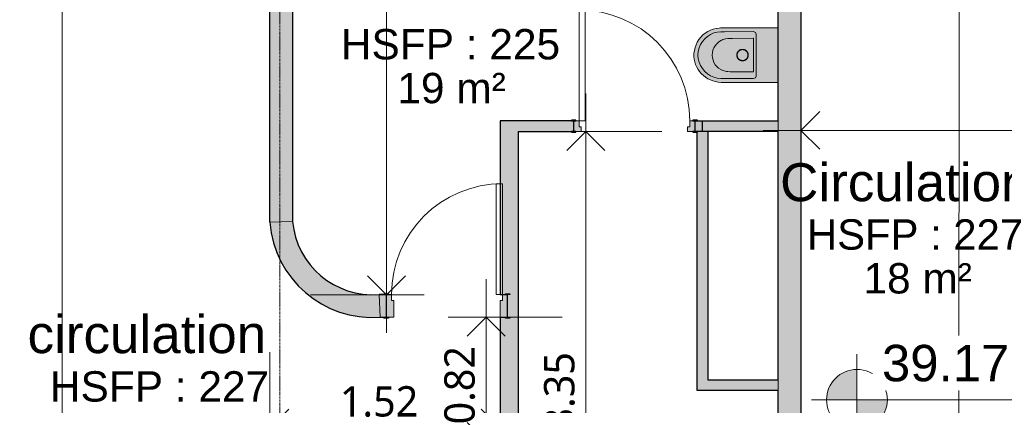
# Model space of a CAD drawing. Header units: millimetres. Extents: x -61176 to 31560, y -11428 to 53287.
# Tile 41 of 124: x -13916 to -7432, y 9847 to 12388. Entities that reach past the tile are written whole.
import ezdxf

# ---------------------------------------------------------------- set-up
doc = ezdxf.new("R2010")
doc.units = ezdxf.units.MM
doc.linetypes.add('Ligne de quadrillage', pattern=[22.225, 12.7, -3.175, 3.175, -3.175])
for name, color, linetype, lineweight in [('A-ANNO-DIMS', 211, 'Continuous', 9), ('A-ANNO-DIMS-100', 211, 'Continuous', 9), ('A-AREA-IDEN', 2, 'Continuous', 9), ('A-DETL-GENF', 92, 'Continuous', 9), ('A-DOOR', 31, 'Continuous', 9), ('A-DOOR-FRAM', 31, 'Continuous', 9), ('A-WALL', 113, 'Continuous', 9), ('G-ANNO-DIMS', 111, 'Continuous', 9), ('G-ANNO-SYMB', 111, 'Continuous', 9), ('I-WALL', 2, 'Continuous', 9), ('P-SANR-FIXT', 6, 'Continuous', 9), ('S-GRID', 1, 'Continuous', 9)]:
    doc.layers.add(name, color=color, linetype=linetype, lineweight=lineweight)
doc.styles.add('Arial_1', font='arial.ttf', dxfattribs={"height": 200})
doc.styles.add('Arial_2', font='arial.ttf', dxfattribs={"height": 240})
doc.styles.add('Arial_B', font='txt', dxfattribs={"height": 250})
doc.styles.add('Trebuchet MS_B', font='txt', dxfattribs={"height": 200})
doc.dimstyles.new('Cotes_linéaires_rouge_2mm', dxfattribs={"dimscale": 304.8, "dimtxt": 206.190181, "dimasz": 0.410105, "dimexe": 0.82021, "dimexo": 0.0625, "dimgap": 0.065617, "dimtad": 1, "dimlfac": 0.001, "dimrnd": 0.01, "dimzin": 0, "dimdsep": 46, "dimtxsty": 'Trebuchet MS_B', "dimblk1": 'OPEN30', "dimblk2": 'OPEN30', "dimsah": 1, "dimcen": 0.09, "dimdle": 0.82021, "dimazin": 0, "dimtfac": 1, "dimtdec": 4, "dimtix": 1, "dimtmove": 0, "dimatfit": 3, "dimfxl": 1.64042, "dimfxlon": 1, "dimtvp": 1, "dimtolj": 1, "dimtzin": 0, "dimarcsym": 2})

# ---------------------------------------------------------------- blocks, each defined once
blk = doc.blocks.new('__Int_ Simple - __PP _0_73m x 2_04m_-1281843-Niveau 1')
at = {"layer": 'A-DOOR'}
h = blk.add_hatch(color=254, dxfattribs=at)
h.paths.add_polyline_path([(350, -80), (380, -80), (380, -75), (350, -75)])
h.paths.add_polyline_path([(-420, -80), (-420, -75), (-450, -75), (-450, -80)])
h.paths.add_polyline_path([(350, 75), (380, 75), (380, 80), (350, 80)])
h.paths.add_polyline_path([(-420, 75), (-420, 80), (-450, 80), (-450, 75)])
at = {"layer": 'A-DOOR-FRAM'}
h = blk.add_hatch(color=254, dxfattribs=at)
h.paths.add_polyline_path([(-385, -75), (-385, 35), (-400, 35), (-400, 75), (-435, 75), (-435, -75)])
h.paths.add_polyline_path([(315, -75), (365, -75), (365, 75), (330, 75), (330, 35), (315, 35)])
at = {"layer": 'A-DOOR'}
for p, q in [((330, 805), (290, 805)), ((290, 805), (290, 75)), ((330, 75), (330, 805)), ((330, 75), (290, 75))]:
    blk.add_line(p, q, dxfattribs=at)
at = {"layer": 'A-DOOR', "lineweight": 25}
for p, q in [((-450, 75), (-450, 80)), ((-450, 80), (-420, 80)), ((-420, 75), (-450, 75)), ((-420, 80), (-420, 75)), ((350, 75), (350, 80)), ((350, 80), (380, 80)), ((380, 75), (350, 75)), ((380, 80), (380, 75)), ((-450, -80), (-450, -75)), ((-450, -75), (-420, -75)), ((-420, -80), (-450, -80)), ((-420, -75), (-420, -80)), ((350, -80), (350, -75)), ((350, -75), (380, -75)), ((380, -80), (350, -80)), ((380, -75), (380, -80))]:
    blk.add_line(p, q, dxfattribs=at)
at = {"layer": 'A-DOOR'}
blk.add_arc((330, 75), 730, 90, 180, dxfattribs=at)
at = {"layer": 'A-DOOR-FRAM', "lineweight": 18}
for p, q in [((-435, 75), (-400, 75)), ((-435, -75), (-435, 75)), ((-400, 75), (-400, 35)), ((330, 75), (365, 75)), ((330, 35), (330, 75)), ((365, 75), (365, -75)), ((-400, 35), (-385, 35)), ((-385, 35), (-385, -75)), ((315, 35), (330, 35)), ((315, -75), (315, 35)), ((-385, -75), (-435, -75)), ((365, -75), (315, -75))]:
    blk.add_line(p, q, dxfattribs=at)
blk = doc.blocks.new('__Int_ Simple - __PP _0_73m x 2_04m_-1272696-Niveau 1')
at = {"layer": 'A-DOOR'}
h = blk.add_hatch(color=254, dxfattribs=at)
h.paths.add_polyline_path([(380, 35), (380, 40), (350, 40), (350, 35)])
h.paths.add_polyline_path([(380, -40), (380, -35), (350, -35), (350, -40)])
h.paths.add_polyline_path([(-420, -40), (-420, -35), (-450, -35), (-450, -40)])
h.paths.add_polyline_path([(-420, 35), (-420, 40), (-450, 40), (-450, 35)])
at = {"layer": 'A-DOOR-FRAM'}
h = blk.add_hatch(color=254, dxfattribs=at)
h.paths.add_polyline_path([(365, -35), (365, 35), (315, 35), (315, 5), (330, 5), (330, -35)])
h.paths.add_polyline_path([(-385, 35), (-435, 35), (-435, -35), (-400, -35), (-400, 5), (-385, 5)])
at = {"layer": 'A-DOOR', "lineweight": 25}
for p, q in [((-420, 40), (-450, 40)), ((-450, 40), (-450, 35)), ((-450, 35), (-420, 35)), ((-420, 35), (-420, 40)), ((380, 40), (350, 40)), ((350, 40), (350, 35)), ((350, 35), (380, 35)), ((380, 35), (380, 40)), ((-420, -35), (-450, -35)), ((-450, -35), (-450, -40)), ((-450, -40), (-420, -40)), ((-420, -40), (-420, -35)), ((380, -35), (350, -35)), ((350, -35), (350, -40)), ((350, -40), (380, -40)), ((380, -40), (380, -35))]:
    blk.add_line(p, q, dxfattribs=at)
at = {"layer": 'A-DOOR'}
for p, q in [((330, -35), (290, -35)), ((290, -765), (290, -35)), ((330, -35), (330, -765)), ((330, -765), (290, -765))]:
    blk.add_line(p, q, dxfattribs=at)
blk.add_arc((330, -35), 730, 180, 270, dxfattribs=at)
at = {"layer": 'A-DOOR-FRAM', "lineweight": 18}
for p, q in [((-435, 35), (-435, -35)), ((-385, 35), (-435, 35)), ((-400, -35), (-400, 5)), ((-400, 5), (-385, 5)), ((-385, 5), (-385, 35)), ((365, 35), (315, 35)), ((315, 35), (315, 5)), ((315, 5), (330, 5)), ((330, 5), (330, -35)), ((365, -35), (365, 35)), ((-435, -35), (-400, -35)), ((330, -35), (365, -35))]:
    blk.add_line(p, q, dxfattribs=at)
blk = doc.blocks.new('Sanitary_Bidets_Sanitana_CORAL-bidet-wall-mounted - CORAL bidet - wall-mounted-1289270-Niveau 1')
at = {"layer": 'P-SANR-FIXT'}
blk.add_hatch(color=254, dxfattribs=at).paths.add_polyline_path([(-9278.7, 11974.2), (-8921.3, 11975.2), (-8921.3, 12334.9), (-9291.1, 12334.8), (-9311.2, 12332.9), (-9330.6, 12329.8), (-9349.8, 12325.1), (-9368.1, 12318.8), (-9389.3, 12308.1), (-9402.2, 12299.9), (-9417.4, 12287.6), (-9431.4, 12273.5), (-9443.6, 12257.9), (-9454.1, 12241.2), (-9462.7, 12223.3), (-9469.2, 12204.6), (-9473.6, 12185.4), (-9475.9, 12166.1), (-9476.1, 12146.8), (-9474.2, 12128.5), (-9470.6, 12110.5), (-9465.1, 12093), (-9457.8, 12076.2), (-9449.1, 12060.5), (-9438.7, 12045.8), (-9427, 12032.2), (-9414, 12019.8), (-9399.8, 12008.8), (-9384.5, 11999.3), (-9368.3, 11991.4), (-9351.5, 11985.1), (-9334.3, 11980.3), (-9316.7, 11977), (-9297.7, 11975)])
at = {"layer": 'A-DETL-GENF'}
for p, q in [((-9368.1, 12318.8), (-9349.8, 12325.1)), ((-9368.1, 12318.8), (-9349.8, 12325.1)), ((-9349.8, 12325.1), (-9330.6, 12329.8)), ((-9349.8, 12325.1), (-9330.6, 12329.8)), ((-9330.6, 12329.8), (-9311.2, 12332.9)), ((-9330.6, 12329.8), (-9311.2, 12332.9)), ((-9311.2, 12332.9), (-9301.1, 12334)), ((-9311.2, 12332.9), (-9301.1, 12334)), ((-9301.1, 12334), (-9291.1, 12334.8)), ((-9301.1, 12334), (-9291.1, 12334.8)), ((-9291.1, 12334.8), (-9281, 12335.4)), ((-9291.1, 12334.8), (-9281, 12335.4)), ((-9281, 12335.4), (-8921.3, 12334.9)), ((-9281, 12335.4), (-8921.3, 12334.9)), ((-8921.3, 12334.9), (-8921.3, 11975.2)), ((-8921.3, 12334.9), (-8921.3, 11975.2)), ((-9454.1, 12241.2), (-9443.6, 12257.9)), ((-9454.1, 12241.2), (-9443.6, 12257.9)), ((-9443.6, 12257.9), (-9431.4, 12273.5)), ((-9443.6, 12257.9), (-9431.4, 12273.5)), ((-9431.4, 12273.5), (-9417.4, 12287.6)), ((-9431.4, 12273.5), (-9417.4, 12287.6)), ((-9420.5, 12245.2), (-9405.5, 12262.7)), ((-9417.4, 12287.6), (-9402.2, 12299.9)), ((-9417.4, 12287.6), (-9402.2, 12299.9)), ((-9405.5, 12262.7), (-9387.5, 12278.4)), ((-9402.2, 12299.9), (-9385.6, 12310.5)), ((-9402.2, 12299.9), (-9385.6, 12310.5)), ((-9387.5, 12278.4), (-9367.4, 12291.2)), ((-9385.6, 12310.5), (-9368.1, 12318.8)), ((-9385.6, 12310.5), (-9368.1, 12318.8)), ((-9367.4, 12291.2), (-9345.4, 12300.6)), ((-9345.4, 12300.6), (-9323.2, 12305.9)), ((-9323.2, 12305.9), (-9298.4, 12308.5)), ((-9298.4, 12308.5), (-9274.5, 12309.3)), ((-9285.2, 12257.1), (-9292.7, 12254.1)), ((-9269.4, 12261.3), (-9285.2, 12257.1)), ((-9274.5, 12309.3), (-9083.2, 12309.6)), ((-9253.1, 12263.6), (-9269.4, 12261.3)), ((-9236.5, 12264.5), (-9253.1, 12263.6)), ((-9221.6, 12264.7), (-9236.5, 12264.5)), ((-9085.9, 12265.9), (-9221.6, 12264.7)), ((-9084.6, 12265.1), (-9085.9, 12265.9)), ((-9083.8, 12264.1), (-9084.6, 12265.1)), ((-9083.3, 12262.9), (-9083.8, 12264.1)), ((-9083.3, 12047.2), (-9083.3, 12262.9)), ((-9083.2, 12309.6), (-9071.8, 12304.9)), ((-9071.8, 12304.9), (-9067.2, 12293.5)), ((-9067.2, 12293.5), (-9067.2, 12016.6)), ((-9473.6, 12185.4), (-9469.2, 12204.6)), ((-9473.6, 12185.4), (-9469.2, 12204.6)), ((-9469.2, 12204.6), (-9462.7, 12223.3)), ((-9469.2, 12204.6), (-9462.7, 12223.3)), ((-9462.7, 12223.3), (-9454.1, 12241.2)), ((-9462.7, 12223.3), (-9454.1, 12241.2)), ((-9448.2, 12178.9), (-9442.7, 12202.1)), ((-9442.7, 12202.1), (-9433.5, 12224.2)), ((-9433.5, 12224.2), (-9420.5, 12245.2)), ((-9345, 12202.9), (-9351.1, 12187.6)), ((-9336.7, 12217.1), (-9345, 12202.9)), ((-9326.2, 12230), (-9336.7, 12217.1)), ((-9314, 12241.2), (-9326.2, 12230)), ((-9300.1, 12250.4), (-9314, 12241.2)), ((-9292.7, 12254.1), (-9300.1, 12250.4)), ((-9171.9, 12189.4), (-9170.1, 12190.1)), ((-9170.1, 12190.1), (-9168.4, 12190.8)), ((-9168.4, 12190.8), (-9166.6, 12191.3)), ((-9167.7, 12189.2), (-9166, 12189.7)), ((-9166.6, 12191.3), (-9164.9, 12191.8)), ((-9166, 12189.7), (-9164.2, 12190.2)), ((-9164.9, 12191.8), (-9163.1, 12192.1)), ((-9164.2, 12190.2), (-9162.4, 12190.5)), ((-9163.1, 12192.1), (-9161.4, 12192.4)), ((-9162.4, 12190.5), (-9160.6, 12190.8)), ((-9161.4, 12192.4), (-9159.6, 12192.6)), ((-9160.6, 12190.8), (-9158.9, 12191)), ((-9159.6, 12192.6), (-9157.9, 12192.7)), ((-9158.9, 12191), (-9157.1, 12191.1)), ((-9157.9, 12192.7), (-9156.3, 12192.8)), ((-9157.1, 12191.1), (-9155.4, 12191.1)), ((-9156.3, 12192.8), (-9154.6, 12192.7)), ((-9155.4, 12191.1), (-9153.7, 12191)), ((-9154.6, 12192.7), (-9152.9, 12192.6)), ((-9153.7, 12191), (-9152, 12190.8)), ((-9152.9, 12192.6), (-9151.1, 12192.4)), ((-9152, 12190.8), (-9150.4, 12190.6)), ((-9151.1, 12192.4), (-9149.4, 12192.1)), ((-9150.4, 12190.6), (-9148.8, 12190.3)), ((-9149.4, 12192.1), (-9147.6, 12191.8)), ((-9148.8, 12190.3), (-9147.2, 12189.9)), ((-9147.6, 12191.8), (-9145.9, 12191.3)), ((-9147.2, 12189.9), (-9145.6, 12189.5)), ((-9145.9, 12191.3), (-9144.1, 12190.8)), ((-9144.1, 12190.8), (-9142.4, 12190.1)), ((-9142.4, 12190.1), (-9140.7, 12189.4)), ((-9476.1, 12146.8), (-9475.9, 12166.1)), ((-9476.1, 12146.8), (-9475.9, 12166.1)), ((-9474.2, 12128.5), (-9476.1, 12146.8)), ((-9474.2, 12128.5), (-9476.1, 12146.8)), ((-9475.9, 12166.1), (-9473.6, 12185.4)), ((-9475.9, 12166.1), (-9473.6, 12185.4)), ((-9470.6, 12110.5), (-9474.2, 12128.5)), ((-9470.6, 12110.5), (-9474.2, 12128.5)), ((-9450.1, 12155.1), (-9448.2, 12178.9)), ((-9448.2, 12131.3), (-9450.1, 12155.1)), ((-9442.7, 12108), (-9448.2, 12131.3)), ((-9354.8, 12171.3), (-9356.1, 12154.7)), ((-9356.1, 12154.7), (-9354.6, 12137.6)), ((-9351.1, 12187.6), (-9354.8, 12171.3)), ((-9354.6, 12137.6), (-9350.6, 12121)), ((-9193.9, 12156.8), (-9193.8, 12158.5)), ((-9193.9, 12155.1), (-9193.9, 12156.8)), ((-9193.9, 12153.4), (-9193.9, 12155.1)), ((-9193.8, 12151.7), (-9193.9, 12153.4)), ((-9193.8, 12158.5), (-9193.6, 12160.2)), ((-9193.6, 12150), (-9193.8, 12151.7)), ((-9193.6, 12160.2), (-9193.3, 12161.9)), ((-9193.3, 12148.2), (-9193.6, 12150)), ((-9193.3, 12161.9), (-9193, 12163.7)), ((-9193, 12146.5), (-9193.3, 12148.2)), ((-9193, 12163.7), (-9192.5, 12165.4)), ((-9192.5, 12144.7), (-9193, 12146.5)), ((-9192.5, 12165.4), (-9191.9, 12167.2)), ((-9191.9, 12143), (-9192.5, 12144.7)), ((-9192.2, 12157.7), (-9192, 12159.3)), ((-9192.2, 12155.9), (-9192.2, 12157.7)), ((-9192.2, 12154.2), (-9192.2, 12155.9)), ((-9192.1, 12152.5), (-9192.2, 12154.2)), ((-9192, 12150.7), (-9192.1, 12152.5)), ((-9192, 12159.3), (-9191.8, 12161)), ((-9191.7, 12148.9), (-9192, 12150.7)), ((-9191.9, 12167.2), (-9191.3, 12169)), ((-9191.3, 12141.2), (-9191.9, 12143)), ((-9191.8, 12161), (-9191.5, 12162.6)), ((-9191.4, 12147.1), (-9191.7, 12148.9)), ((-9191.5, 12162.6), (-9191.1, 12164.1)), ((-9190.9, 12145.4), (-9191.4, 12147.1)), ((-9191.3, 12169), (-9190.6, 12170.7)), ((-9190.6, 12139.5), (-9191.3, 12141.2)), ((-9191.1, 12164.1), (-9190.6, 12165.7)), ((-9190.4, 12143.6), (-9190.9, 12145.4)), ((-9190.6, 12170.7), (-9189.7, 12172.4)), ((-9190.6, 12165.7), (-9190.1, 12167.2)), ((-9189.7, 12137.8), (-9190.6, 12139.5)), ((-9189.7, 12141.9), (-9190.4, 12143.6)), ((-9190.1, 12167.2), (-9189.5, 12168.8)), ((-9189.7, 12172.4), (-9188.8, 12174.1)), ((-9189, 12140.2), (-9189.7, 12141.9)), ((-9188.8, 12136.1), (-9189.7, 12137.8)), ((-9189.5, 12168.8), (-9188.9, 12170.3)), ((-9188.2, 12138.5), (-9189, 12140.2)), ((-9188.9, 12170.3), (-9188.1, 12171.9)), ((-9188.8, 12174.1), (-9187.8, 12175.7)), ((-9187.8, 12134.5), (-9188.8, 12136.1)), ((-9187.3, 12136.9), (-9188.2, 12138.5)), ((-9188.1, 12171.9), (-9187.2, 12173.4)), ((-9187.8, 12175.7), (-9186.7, 12177.3)), ((-9186.7, 12132.9), (-9187.8, 12134.5)), ((-9186.3, 12135.3), (-9187.3, 12136.9)), ((-9187.2, 12173.4), (-9186.3, 12174.9)), ((-9186.7, 12177.3), (-9185.5, 12178.8)), ((-9185.5, 12131.3), (-9186.7, 12132.9)), ((-9186.3, 12174.9), (-9185.3, 12176.3)), ((-9185.2, 12133.8), (-9186.3, 12135.3)), ((-9185.5, 12178.8), (-9184.3, 12180.3)), ((-9184.3, 12129.8), (-9185.5, 12131.3)), ((-9185.3, 12176.3), (-9184.2, 12177.7)), ((-9184.1, 12132.3), (-9185.2, 12133.8)), ((-9184.3, 12180.3), (-9182.9, 12181.7)), ((-9182.9, 12128.4), (-9184.3, 12129.8)), ((-9184.2, 12177.7), (-9183, 12179.1)), ((-9182.9, 12130.9), (-9184.1, 12132.3)), ((-9183, 12179.1), (-9181.8, 12180.5)), ((-9182.9, 12181.7), (-9181.5, 12183.1)), ((-9181.6, 12129.6), (-9182.9, 12130.9)), ((-9181.5, 12127.1), (-9182.9, 12128.4)), ((-9181.8, 12180.5), (-9180.4, 12181.7)), ((-9180.3, 12128.3), (-9181.6, 12129.6)), ((-9181.5, 12183.1), (-9180, 12184.3)), ((-9180, 12125.8), (-9181.5, 12127.1)), ((-9180.4, 12181.7), (-9179, 12182.9)), ((-9178.9, 12127.1), (-9180.3, 12128.3)), ((-9180, 12184.3), (-9178.5, 12185.5)), ((-9178.5, 12124.6), (-9180, 12125.8)), ((-9179, 12182.9), (-9177.6, 12184.1)), ((-9177.5, 12126), (-9178.9, 12127.1)), ((-9178.5, 12185.5), (-9176.9, 12186.6)), ((-9177.6, 12184.1), (-9176.1, 12185.1)), ((-9176, 12125), (-9177.5, 12126)), ((-9176.9, 12186.6), (-9175.2, 12187.6)), ((-9176.1, 12185.1), (-9174.5, 12186.1)), ((-9174.6, 12124.1), (-9176, 12125)), ((-9175.2, 12187.6), (-9173.6, 12188.6)), ((-9174.5, 12186.1), (-9172.8, 12187)), ((-9173.6, 12188.6), (-9171.9, 12189.4)), ((-9172.8, 12187), (-9171.2, 12187.8)), ((-9171.2, 12187.8), (-9169.5, 12188.6)), ((-9169.5, 12188.6), (-9167.7, 12189.2)), ((-9145.6, 12189.5), (-9144.1, 12188.9)), ((-9144.1, 12188.9), (-9142.5, 12188.3)), ((-9142.5, 12188.3), (-9141, 12187.7)), ((-9141, 12187.7), (-9139.5, 12186.9)), ((-9140.7, 12189.4), (-9138.9, 12188.6)), ((-9139.5, 12186.9), (-9138, 12186.1)), ((-9138.9, 12188.6), (-9137.3, 12187.6)), ((-9138, 12186.1), (-9136.5, 12185.1)), ((-9136.5, 12125), (-9138, 12124)), ((-9137.3, 12187.6), (-9135.6, 12186.6)), ((-9136.5, 12185.1), (-9135, 12184.1)), ((-9134.9, 12126.1), (-9136.5, 12125)), ((-9135.6, 12186.6), (-9134, 12185.5)), ((-9135, 12184.1), (-9133.6, 12183)), ((-9133.5, 12127.2), (-9134.9, 12126.1)), ((-9134, 12185.5), (-9132.5, 12184.3)), ((-9132.5, 12125.8), (-9134, 12124.6)), ((-9133.6, 12183), (-9132.2, 12181.8)), ((-9132.1, 12128.4), (-9133.5, 12127.2)), ((-9132.5, 12184.3), (-9131, 12183.1)), ((-9131, 12127.1), (-9132.5, 12125.8)), ((-9132.2, 12181.8), (-9130.9, 12180.6)), ((-9130.7, 12129.7), (-9132.1, 12128.4)), ((-9131, 12183.1), (-9129.6, 12181.7)), ((-9129.6, 12128.4), (-9131, 12127.1)), ((-9130.9, 12180.6), (-9129.6, 12179.3)), ((-9129.5, 12131), (-9130.7, 12129.7)), ((-9129.6, 12181.7), (-9128.3, 12180.3)), ((-9129.6, 12179.3), (-9128.4, 12177.9)), ((-9128.3, 12129.8), (-9129.6, 12128.4)), ((-9128.3, 12132.4), (-9129.5, 12131)), ((-9128.4, 12177.9), (-9127.3, 12176.4)), ((-9128.3, 12180.3), (-9127, 12178.8)), ((-9127.2, 12133.8), (-9128.3, 12132.4)), ((-9127, 12131.3), (-9128.3, 12129.8)), ((-9127.3, 12176.4), (-9126.2, 12174.9)), ((-9126.2, 12135.3), (-9127.2, 12133.8)), ((-9127, 12178.8), (-9125.8, 12177.3)), ((-9125.8, 12132.9), (-9127, 12131.3)), ((-9126.2, 12174.9), (-9125.2, 12173.3)), ((-9125.3, 12136.8), (-9126.2, 12135.3)), ((-9125.8, 12177.3), (-9124.7, 12175.7)), ((-9124.7, 12134.5), (-9125.8, 12132.9)), ((-9124.4, 12138.3), (-9125.3, 12136.8)), ((-9125.2, 12173.3), (-9124.3, 12171.7)), ((-9124.7, 12175.7), (-9123.7, 12174.1)), ((-9123.7, 12136.1), (-9124.7, 12134.5)), ((-9123.7, 12139.8), (-9124.4, 12138.3)), ((-9124.3, 12171.7), (-9123.5, 12170)), ((-9123.7, 12174.1), (-9122.8, 12172.4)), ((-9123, 12141.4), (-9123.7, 12139.8)), ((-9122.8, 12137.8), (-9123.7, 12136.1)), ((-9123.5, 12170), (-9122.8, 12168.3)), ((-9122.4, 12142.9), (-9123, 12141.4)), ((-9122.8, 12172.4), (-9122, 12170.7)), ((-9122.8, 12168.3), (-9122.1, 12166.5)), ((-9122, 12139.5), (-9122.8, 12137.8)), ((-9121.9, 12144.5), (-9122.4, 12142.9)), ((-9122.1, 12166.5), (-9121.6, 12164.8)), ((-9122, 12170.7), (-9121.2, 12169)), ((-9121.2, 12141.2), (-9122, 12139.5)), ((-9121.4, 12146), (-9121.9, 12144.5)), ((-9121.6, 12164.8), (-9121.2, 12163)), ((-9121.1, 12147.6), (-9121.4, 12146)), ((-9121.2, 12169), (-9120.6, 12167.2)), ((-9121.2, 12163), (-9120.8, 12161.2)), ((-9120.6, 12143), (-9121.2, 12141.2)), ((-9120.8, 12149.2), (-9121.1, 12147.6)), ((-9120.8, 12161.2), (-9120.5, 12159.5)), ((-9120.5, 12150.8), (-9120.8, 12149.2)), ((-9120.6, 12167.2), (-9120, 12165.4)), ((-9120, 12144.7), (-9120.6, 12143)), ((-9120.5, 12159.5), (-9120.4, 12157.7)), ((-9120.4, 12152.5), (-9120.5, 12150.8)), ((-9120.4, 12157.7), (-9120.3, 12155.9)), ((-9120.3, 12154.2), (-9120.4, 12152.5)), ((-9120.3, 12155.9), (-9120.3, 12154.2)), ((-9120, 12165.4), (-9119.6, 12163.7)), ((-9119.6, 12146.5), (-9120, 12144.7)), ((-9119.6, 12163.7), (-9119.2, 12161.9)), ((-9119.2, 12148.2), (-9119.6, 12146.5)), ((-9119.2, 12161.9), (-9118.9, 12160.2)), ((-9118.9, 12150), (-9119.2, 12148.2)), ((-9118.9, 12160.2), (-9118.7, 12158.5)), ((-9118.7, 12151.7), (-9118.9, 12150)), ((-9118.7, 12158.5), (-9118.6, 12156.8)), ((-9118.6, 12153.4), (-9118.7, 12151.7)), ((-9118.6, 12156.8), (-9118.6, 12155.1)), ((-9118.6, 12155.1), (-9118.6, 12153.4)), ((-9465.1, 12093), (-9470.6, 12110.5)), ((-9465.1, 12093), (-9470.6, 12110.5)), ((-9457.8, 12076.2), (-9465.1, 12093)), ((-9457.8, 12076.2), (-9465.1, 12093)), ((-9449.1, 12060.5), (-9457.8, 12076.2)), ((-9449.1, 12060.5), (-9457.8, 12076.2)), ((-9438.7, 12045.8), (-9449.1, 12060.5)), ((-9438.7, 12045.8), (-9449.1, 12060.5)), ((-9433.2, 12085.5), (-9442.7, 12108)), ((-9421, 12065.6), (-9433.2, 12085.5)), ((-9405.5, 12047.4), (-9421, 12065.6)), ((-9350.6, 12121), (-9344.3, 12105.8)), ((-9344.3, 12105.8), (-9335.7, 12091.7)), ((-9335.7, 12091.7), (-9325.6, 12079.6)), ((-9325.6, 12079.6), (-9313.9, 12069)), ((-9313.9, 12069), (-9300.1, 12059.9)), ((-9176.9, 12123.5), (-9178.5, 12124.6)), ((-9175.2, 12122.5), (-9176.9, 12123.5)), ((-9173.6, 12121.6), (-9175.2, 12122.5)), ((-9173, 12123.2), (-9174.6, 12124.1)), ((-9171.9, 12120.8), (-9173.6, 12121.6)), ((-9171.5, 12122.5), (-9173, 12123.2)), ((-9170.1, 12120), (-9171.9, 12120.8)), ((-9170, 12121.8), (-9171.5, 12122.5)), ((-9168.4, 12119.4), (-9170.1, 12120)), ((-9168.4, 12121.2), (-9170, 12121.8)), ((-9166.9, 12120.7), (-9168.4, 12121.2)), ((-9166.6, 12118.8), (-9168.4, 12119.4)), ((-9165.3, 12120.3), (-9166.9, 12120.7)), ((-9164.9, 12118.4), (-9166.6, 12118.8)), ((-9163.8, 12119.9), (-9165.3, 12120.3)), ((-9163.1, 12118), (-9164.9, 12118.4)), ((-9162.2, 12119.6), (-9163.8, 12119.9)), ((-9161.4, 12117.7), (-9163.1, 12118)), ((-9160.5, 12119.3), (-9162.2, 12119.6)), ((-9159.6, 12117.5), (-9161.4, 12117.7)), ((-9158.8, 12119.2), (-9160.5, 12119.3)), ((-9157.9, 12117.4), (-9159.6, 12117.5)), ((-9157.1, 12119.1), (-9158.8, 12119.2)), ((-9156.3, 12117.4), (-9157.9, 12117.4)), ((-9155.4, 12119.1), (-9157.1, 12119.1)), ((-9154.6, 12117.4), (-9156.3, 12117.4)), ((-9153.6, 12119.2), (-9155.4, 12119.1)), ((-9152.9, 12117.5), (-9154.6, 12117.4)), ((-9151.9, 12119.4), (-9153.6, 12119.2)), ((-9151.1, 12117.7), (-9152.9, 12117.5)), ((-9150.1, 12119.6), (-9151.9, 12119.4)), ((-9149.4, 12118), (-9151.1, 12117.7)), ((-9148.3, 12120), (-9150.1, 12119.6)), ((-9147.6, 12118.4), (-9149.4, 12118)), ((-9146.5, 12120.4), (-9148.3, 12120)), ((-9145.9, 12118.8), (-9147.6, 12118.4)), ((-9144.8, 12121), (-9146.5, 12120.4)), ((-9144.1, 12119.4), (-9145.9, 12118.8)), ((-9143.1, 12121.6), (-9144.8, 12121)), ((-9142.4, 12120), (-9144.1, 12119.4)), ((-9141.3, 12122.3), (-9143.1, 12121.6)), ((-9140.7, 12120.8), (-9142.4, 12120)), ((-9139.7, 12123.1), (-9141.3, 12122.3)), ((-9138.9, 12121.6), (-9140.7, 12120.8)), ((-9138, 12124), (-9139.7, 12123.1)), ((-9137.3, 12122.5), (-9138.9, 12121.6)), ((-9135.6, 12123.5), (-9137.3, 12122.5)), ((-9134, 12124.6), (-9135.6, 12123.5)), ((-9427, 12032.2), (-9438.7, 12045.8)), ((-9427, 12032.2), (-9438.7, 12045.8)), ((-9414, 12019.8), (-9427, 12032.2)), ((-9414, 12019.8), (-9427, 12032.2)), ((-9399.8, 12008.8), (-9414, 12019.8)), ((-9399.8, 12008.8), (-9414, 12019.8)), ((-9387.5, 12031.8), (-9405.5, 12047.4)), ((-9384.5, 11999.3), (-9399.8, 12008.8)), ((-9384.5, 11999.3), (-9399.8, 12008.8)), ((-9367.2, 12019.1), (-9387.5, 12031.8)), ((-9368.3, 11991.4), (-9384.5, 11999.3)), ((-9368.3, 11991.4), (-9384.5, 11999.3)), ((-9346.1, 12010.1), (-9367.2, 12019.1)), ((-9322.3, 12003.9), (-9346.1, 12010.1)), ((-9298.4, 12000.9), (-9322.3, 12003.9)), ((-9300.1, 12059.9), (-9285.2, 12053)), ((-9274.9, 12000.3), (-9298.4, 12000.9)), ((-9285.2, 12053), (-9269.5, 12048.5)), ((-9250.8, 12000.8), (-9274.9, 12000.3)), ((-9269.5, 12048.5), (-9261.4, 12047)), ((-9261.4, 12047), (-9253.6, 12046.2)), ((-9253.6, 12046.2), (-9237.3, 12045.6)), ((-9083.2, 12000.5), (-9250.8, 12000.8)), ((-9237.3, 12045.6), (-9103.2, 12044.4)), ((-9103.2, 12044.4), (-9087.1, 12044.3)), ((-9087.1, 12044.3), (-9085.8, 12044.4)), ((-9085.8, 12044.4), (-9084.6, 12045)), ((-9084.6, 12045), (-9083.7, 12046)), ((-9083.7, 12046), (-9083.3, 12047.2)), ((-9071.8, 12005.3), (-9083.2, 12000.5)), ((-9067.2, 12016.6), (-9071.8, 12005.3)), ((-9351.5, 11985.1), (-9368.3, 11991.4)), ((-9351.5, 11985.1), (-9368.3, 11991.4)), ((-9334.3, 11980.3), (-9351.5, 11985.1)), ((-9334.3, 11980.3), (-9351.5, 11985.1)), ((-9316.7, 11977), (-9334.3, 11980.3)), ((-9316.7, 11977), (-9334.3, 11980.3)), ((-9297.7, 11975), (-9316.7, 11977)), ((-9297.7, 11975), (-9316.7, 11977)), ((-9278.7, 11974.2), (-9297.7, 11975)), ((-9278.7, 11974.2), (-9297.7, 11975)), ((-9260.6, 11974.3), (-9278.7, 11974.2)), ((-9260.6, 11974.3), (-9278.7, 11974.2)), ((-8921.3, 11975.2), (-9260.6, 11974.3)), ((-8921.3, 11975.2), (-9260.6, 11974.3))]:
    blk.add_line(p, q, dxfattribs=at)
at = {"layer": 'P-SANR-FIXT'}
for p, q in [((-8921.3, 12332.5), (-8921.3, 12334.9)), ((-8921.3, 12334.9), (-8921.3, 12332.6)), ((-8921.3, 12332.6), (-8921.3, 12326.9)), ((-8921.3, 12327.3), (-8921.3, 12332.5)), ((-8921.3, 12319.5), (-8921.3, 12327.3)), ((-8921.3, 12326.9), (-8921.3, 11983.2)), ((-8921.3, 12309), (-8921.3, 12319.5)), ((-8921.3, 12295.8), (-8921.3, 12309)), ((-8921.3, 12280.1), (-8921.3, 12295.8)), ((-8921.3, 12280.1), (-8921.3, 12217.6)), ((-8921.3, 12217.6), (-8921.3, 12155.1)), ((-8921.3, 12155.1), (-8921.3, 12092.6)), ((-8921.3, 12092.6), (-8921.3, 12030)), ((-8921.3, 12014.3), (-8921.3, 12030)), ((-8921.3, 12001.1), (-8921.3, 12014.3)), ((-8921.3, 11990.6), (-8921.3, 12001.1)), ((-8921.3, 11982.7), (-8921.3, 11990.6)), ((-8921.3, 11983.2), (-8921.3, 11977.5)), ((-8921.3, 11977.6), (-8921.3, 11982.7)), ((-8921.3, 11975.2), (-8921.3, 11977.6)), ((-8921.3, 11977.5), (-8921.3, 11975.2))]:
    blk.add_line(p, q, dxfattribs=at)
blk = doc.blocks.new('Cotes d_élévation - Cote d_élévation - Cible remplie-10655-Niveau 1')
at = {"layer": 'G-ANNO-DIMS'}
h = blk.add_hatch(color=256, dxfattribs=at)
edge = h.paths.add_edge_path()
edge.add_line((0, 0), (-2, 0))
edge.add_arc((0, 0), 2, 90, 180, ccw=False)
edge.add_line((0, 2), (0, 0))
h = blk.add_hatch(color=256, dxfattribs=at)
edge = h.paths.add_edge_path()
edge.add_line((0, 0), (2, 0))
edge.add_arc((0, 0), 2, 270, 360, ccw=False)
edge.add_line((0, -2), (0, 0))
for p, q in [((0, -3), (0, 3)), ((-3, 0), (14, 0))]:
    blk.add_line(p, q, dxfattribs=at)
blk.add_circle((0, 0), 2, dxfattribs=at)
blk = doc.blocks.new('DIMBLOCK164-Niveau 1')
at = {"layer": 'A-ANNO-DIMS-100'}
for p, q in [((-13637.4, 13061.6), (-13637.4, 3694)), ((-13137.4, 12811.6), (-13887.4, 12811.6)), ((-13637.4, 12811.6), (-13137.4, 12811.6)), ((-13137.4, 3944), (-13887.4, 3944)), ((-13637.4, 3944), (-13137.4, 3944))]:
    blk.add_line(p, q, dxfattribs=at)
at = {"layer": 'A-ANNO-DIMS-100', "lineweight": 25}
for p, q in [((-13637.4, 12811.6), (-13762.4, 12686.6)), ((-13637.4, 12811.6), (-13512.4, 12686.6)), ((-13637.4, 3944), (-13762.4, 4069)), ((-13637.4, 3944), (-13512.4, 4069))]:
    blk.add_line(p, q, dxfattribs=at)
at = {"layer": 'A-ANNO-DIMS-100', "color": 0, "insert": (-13913.3, 8080.7), "char_height": 200, "width": 712.929, "attachment_point": 1, "rotation": 90, "line_spacing_factor": 1.048425, "style": 'Trebuchet MS_B'}
blk.add_mtext('8.87', dxfattribs=at)
blk = doc.blocks.new('_Open30')
at = {"color": 0, "linetype": 'ByBlock', "lineweight": -2}
for p, q in [((-1, 0.268), (0, 0)), ((0, 0), (-1, -0.268)), ((0, 0), (-1, 0))]:
    blk.add_line(p, q, dxfattribs=at)
blk = doc.blocks.new('DIMBLOCK196-Niveau 1')
at = {"layer": 'A-ANNO-DIMS-100'}
for p, q in [((-11501.8, 16044), (-11501.8, 10325.9)), ((-11001.8, 15794), (-11751.8, 15794)), ((-11501.8, 15794), (-11001.8, 15794)), ((-12001.8, 10575.9), (-11251.8, 10575.9)), ((-11501.8, 10575.9), (-12001.8, 10575.9))]:
    blk.add_line(p, q, dxfattribs=at)
at = {"layer": 'A-ANNO-DIMS-100', "lineweight": 25}
for p, q in [((-11501.8, 15794), (-11626.8, 15669)), ((-11501.8, 15794), (-11376.8, 15669)), ((-11501.8, 10575.9), (-11626.8, 10700.9)), ((-11501.8, 10575.9), (-11376.8, 10700.9))]:
    blk.add_line(p, q, dxfattribs=at)
at = {"layer": 'A-ANNO-DIMS-100', "color": 0, "insert": (-11777.7, 12887.9), "char_height": 200, "width": 712.929, "attachment_point": 1, "rotation": 90, "line_spacing_factor": 1.048425, "style": 'Trebuchet MS_B'}
blk.add_mtext('5.22', dxfattribs=at)
blk = doc.blocks.new('DIMBLOCK198-Niveau 1')
at = {"layer": 'A-ANNO-DIMS-100'}
for p, q in [((-10187.6, 11902), (-10187.6, 8055)), ((-9687.6, 11652), (-10437.6, 11652)), ((-10187.6, 11652), (-9687.6, 11652)), ((-9687.6, 8305), (-10437.6, 8305)), ((-10187.6, 8305), (-9687.6, 8305))]:
    blk.add_line(p, q, dxfattribs=at)
at = {"layer": 'A-ANNO-DIMS-100', "lineweight": 25}
for p, q in [((-10187.6, 11652), (-10312.6, 11527)), ((-10187.6, 11652), (-10062.6, 11527)), ((-10187.6, 8305), (-10312.6, 8430)), ((-10187.6, 8305), (-10062.6, 8430))]:
    blk.add_line(p, q, dxfattribs=at)
at = {"layer": 'A-ANNO-DIMS-100', "color": 0, "insert": (-10463.5, 9681.4), "char_height": 200, "width": 712.929, "attachment_point": 1, "rotation": 90, "line_spacing_factor": 1.048425, "style": 'Trebuchet MS_B'}
blk.add_mtext('3.35', dxfattribs=at)
blk = doc.blocks.new('DIMBLOCK199-Niveau 1')
at = {"layer": 'A-ANNO-DIMS-100'}
for p, q in [((-10844.3, 10677.6), (-10844.3, 9359.4)), ((-10344.3, 10427.6), (-11094.3, 10427.6)), ((-10844.3, 10427.6), (-10344.3, 10427.6)), ((-10344.3, 9609.4), (-11094.3, 9609.4)), ((-10844.3, 9609.4), (-10344.3, 9609.4))]:
    blk.add_line(p, q, dxfattribs=at)
at = {"layer": 'A-ANNO-DIMS-100', "lineweight": 25}
for p, q in [((-10844.3, 10427.6), (-10969.3, 10302.6)), ((-10844.3, 10427.6), (-10719.3, 10302.6)), ((-10844.3, 9609.4), (-10969.3, 9734.4)), ((-10844.3, 9609.4), (-10719.3, 9734.4))]:
    blk.add_line(p, q, dxfattribs=at)
at = {"layer": 'A-ANNO-DIMS-100', "color": 0, "insert": (-11120.2, 9721.4), "char_height": 200, "width": 712.929, "attachment_point": 1, "rotation": 90, "line_spacing_factor": 1.048425, "style": 'Trebuchet MS_B'}
blk.add_mtext('0.82', dxfattribs=at)
blk = doc.blocks.new('DIMBLOCK200-Niveau 1')
at = {"layer": 'A-ANNO-DIMS-100'}
for p, q in [((-12269.1, 10197.5), (-12269.1, 9447.5)), ((-12269.1, 9697.5), (-12269.1, 10197.5)), ((-10752.9, 10197.5), (-10752.9, 9447.5)), ((-10752.9, 9697.5), (-10752.9, 10197.5)), ((-12519.1, 9697.5), (-10502.9, 9697.5))]:
    blk.add_line(p, q, dxfattribs=at)
at = {"layer": 'A-ANNO-DIMS-100', "lineweight": 25}
for p, q in [((-12269.1, 9697.5), (-12144.1, 9822.5)), ((-10752.9, 9697.5), (-10877.9, 9822.5)), ((-12269.1, 9697.5), (-12144.1, 9572.5)), ((-10752.9, 9697.5), (-10877.9, 9572.5))]:
    blk.add_line(p, q, dxfattribs=at)
at = {"layer": 'A-ANNO-DIMS-100', "color": 0, "insert": (-11808.1, 9973.4), "char_height": 200, "width": 712.929, "attachment_point": 1, "line_spacing_factor": 1.048425, "style": 'Trebuchet MS_B'}
blk.add_mtext('1.52', dxfattribs=at)
blk = doc.blocks.new('DIMBLOCK218-Niveau 1')
at = {"layer": 'A-ANNO-DIMS-100'}
for p, q in [((-8771.3, 11159.2), (-8771.3, 11909.2)), ((-3889.1, 11159.2), (-3889.1, 11909.2)), ((-3889.1, 11659.2), (-9021.3, 11659.2)), ((-8771.3, 11659.2), (-8771.3, 11159.2)), ((-3889.1, 11659.2), (-3889.1, 11159.2))]:
    blk.add_line(p, q, dxfattribs=at)
at = {"layer": 'A-ANNO-DIMS-100', "lineweight": 25}
for p, q in [((-8771.3, 11659.2), (-8646.3, 11784.2)), ((-3889.1, 11659.2), (-4014.1, 11784.2)), ((-3889.1, 11659.2), (-3764.1, 11784.2)), ((-8771.3, 11659.2), (-8646.3, 11534.2)), ((-3889.1, 11659.2), (-4014.1, 11534.2)), ((-3889.1, 11659.2), (-3764.1, 11534.2))]:
    blk.add_line(p, q, dxfattribs=at)
at = {"layer": 'A-ANNO-DIMS-100', "color": 0, "insert": (-6627.2, 11935.1), "char_height": 200, "width": 712.929, "attachment_point": 1, "rotation": 360, "line_spacing_factor": 1.048425, "style": 'Trebuchet MS_B'}
blk.add_mtext('4.88', dxfattribs=at)

msp = doc.modelspace()

# ---------------------------------------------------------------- hatches: boundary and pattern name
at = {"layer": 'A-WALL', "transparency": 33554534}
for points in [[(-12269.115, 11053.203), (-12119.115, 11059.385), (-12119.115, 15243.989), (-12269.115, 15243.989), (-12269.115, 12347.426)], [(-8771.258, 6343.989), (-8771.258, 7633.989), (-8843.356, 7633.989), (-8843.356, 7733.989), (-8771.258, 7733.989), (-8771.258, 13933.989), (-8829.606, 13933.989), (-8829.606, 14033.989), (-8771.258, 14033.989), (-8771.258, 15243.989), (-8921.258, 15243.989), (-8921.258, 6343.989)], [(-11543.414, 10427.563), (-11502.94, 10427.563), (-11502.94, 10577.563), (-11549.015, 10577.563), (-11546.215, 10502.563)]]:
    msp.add_hatch(color=55, dxfattribs=at).paths.add_polyline_path(points)
at = {"layer": 'I-WALL', "transparency": 33554534}
for points in [[(-10752.94, 8204.99), (-10632.94, 8204.99), (-10632.94, 11721.951), (-10752.94, 11721.951), (-10752.94, 10577.563), (-10702.94, 10577.563), (-10702.94, 10427.563), (-10752.94, 10427.563), (-10752.94, 9609.406), (-10702.94, 9609.406), (-10702.94, 9459.406), (-10752.94, 9459.406), (-10752.94, 8749.51)], [(-9420.864, 11651.951), (-8921.258, 11651.951), (-8921.258, 11721.951), (-9420.864, 11721.951)], [(-9455.864, 10015.063), (-9385.864, 10015.063), (-9385.864, 11651.951), (-9455.864, 11651.951), (-9455.864, 10548.468)], [(-11631.949, 10427.11), (-11543.414, 10427.563), (-11549.015, 10577.563), (-11624.235, 10576.918), (-11698.79, 10586.929), (-11771.175, 10607.393), (-11839.935, 10637.9), (-11903.683, 10677.833), (-11961.136, 10726.389), (-12011.136, 10782.59), (-12052.675, 10845.304), (-12084.918, 10913.267), (-12107.214, 10985.109), (-12119.115, 11059.385), (-12269.115, 11053.203), (-12256.524, 10965.567), (-12232.653, 10880.309), (-12197.908, 10798.875), (-12152.877, 10722.645), (-12098.323, 10652.913), (-12035.172, 10590.859), (-11964.494, 10537.536), (-11887.487, 10493.848), (-11805.457, 10460.535), (-11719.793, 10438.163)], [(-9455.864, 9945.063), (-8921.258, 9945.063), (-8921.258, 10015.063), (-9455.864, 10015.063)]]:
    msp.add_hatch(color=55, dxfattribs=at).paths.add_polyline_path(points)
h = msp.add_hatch(color=55, dxfattribs=at)
h.paths.add_polyline_path([(-10632.94, 11651.951), (-10267.94, 11651.951), (-10267.94, 11721.951), (-10632.94, 11721.951)])
h.paths.add_polyline_path([(-9467.94, 11651.951), (-9420.864, 11651.951), (-9420.864, 11721.951), (-9467.94, 11721.951)])

# ---------------------------------------------------------------- linework, layer by layer
at = {"layer": 'A-WALL', "lineweight": 25}
for p, q in [((-12119.115, 15243.989), (-12119.115, 11059.385)), ((-8771.258, 7733.989), (-8771.258, 13933.989)), ((-12269.115, 11053.203), (-12269.115, 12811.551)), ((-8921.258, 11721.951), (-8921.258, 12590.898)), ((-8921.258, 10015.063), (-8921.258, 11651.951)), ((-11502.94, 10577.563), (-11549.015, 10577.563)), ((-11502.94, 10577.563), (-11502.94, 10427.563)), ((-11543.414, 10427.563), (-11502.94, 10427.563)), ((-8921.258, 8304.99), (-8921.258, 9945.063))]:
    msp.add_line(p, q, dxfattribs=at)
at = {"layer": 'A-WALL'}
for p, q in [((-8921.258, 11721.951), (-8921.258, 9945.063)), ((-12269.115, 11053.203), (-12119.115, 11059.385)), ((-11543.414, 10427.563), (-11549.015, 10577.563))]:
    msp.add_line(p, q, dxfattribs=at)
at = {"layer": 'G-ANNO-SYMB'}
msp.add_line((-7736.956, 4984.232), (-7694.957, 48844.227), dxfattribs=at)
at = {"layer": 'I-WALL', "lineweight": 25}
for p, q in [((-10752.94, 11721.951), (-10752.94, 10577.563)), ((-10267.94, 11721.951), (-10752.94, 11721.951)), ((-10267.94, 11651.951), (-10267.94, 11721.951)), ((-9467.94, 11651.951), (-9467.94, 11721.951)), ((-9467.94, 11721.951), (-8921.258, 11721.951)), ((-9420.864, 11651.951), (-9420.864, 11721.951)), ((-10632.94, 11651.951), (-10632.94, 8304.99)), ((-10632.94, 11651.951), (-10267.94, 11651.951)), ((-8921.258, 11651.951), (-9467.94, 11651.951)), ((-9455.864, 9945.063), (-9455.864, 11651.951)), ((-9385.864, 11651.951), (-9385.864, 10015.063)), ((-10752.94, 10577.563), (-10702.94, 10577.563)), ((-10702.94, 10427.563), (-10702.94, 10577.563)), ((-10752.94, 10427.563), (-10752.94, 9609.406)), ((-10752.94, 10427.563), (-10702.94, 10427.563)), ((-9385.864, 10015.063), (-8921.258, 10015.063)), ((-8921.258, 9945.063), (-9455.864, 9945.063))]:
    msp.add_line(p, q, dxfattribs=at)
at = {"layer": 'I-WALL'}
for p, q in [((-10267.94, 11721.951), (-10267.94, 11721.951)), ((-9385.864, 10015.063), (-9385.864, 10015.063))]:
    msp.add_line(p, q, dxfattribs=at)
for radius, start, end in [(680, 184.4433449, 274.0262256), (530, 185.0333528, 274.5607885)]:
    msp.add_arc((-11591.159, 11105.885), radius, start, end, dxfattribs=at)
at = {"layer": 'I-WALL', "lineweight": 25}
for radius, start, end in [(680, 184.4433449, 274.0262256), (530, 185.0333528, 274.5607885)]:
    msp.add_arc((-11591.159, 11105.885), radius, start, end, dxfattribs=at)
at = {"layer": 'S-GRID', "linetype": 'Ligne de quadrillage', "lineweight": 18}
for p, q in [((-12204.115, -9486.555), (-12204.115, 51986.924)), ((-8921.615, -9486.555), (-8921.615, 51986.924))]:
    msp.add_line(p, q, dxfattribs=at)

# ---------------------------------------------------------------- block references
at = {"layer": 'A-DOOR', "rotation": 180}
msp.add_blockref('__Int_ Simple - __PP _0_73m x 2_04m_-1272696-Niveau 1', (-9902.94, 11686.951), dxfattribs=at)
at = {"layer": 'A-DOOR'}
msp.add_blockref('__Int_ Simple - __PP _0_73m x 2_04m_-1281843-Niveau 1', (-11067.94, 10502.563), dxfattribs=at)
at = {"layer": 'G-ANNO-DIMS', "xscale": 99.99999999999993, "yscale": 99.99999999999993, "zscale": 99.99999999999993}
msp.add_blockref('Cotes d_élévation - Cote d_élévation - Cible remplie-10655-Niveau 1', (-8402.645, 9883.586), dxfattribs=at)
at = {"layer": 'P-SANR-FIXT'}
msp.add_blockref('Sanitary_Bidets_Sanitana_CORAL-bidet-wall-mounted - CORAL bidet - wall-mounted-1289270-Niveau 1', (0, 0), dxfattribs=at)

# ---------------------------------------------------------------- texts
at = {"layer": 'A-AREA-IDEN', "attachment_point": 1}
for s, insert, char_height, width, style in [('HSFP : 225', (-11801.469, 12326.63), 200, 1787.76312, 'Arial_1'), ('19 m²', (-11429.377, 12037.857), 200, 881.85625, 'Arial_1'), ('Circulation', (-8908.982, 11442.158), 250, 2212.6575, 'Arial_B'), ('HSFP : 227', (-8732.073, 11073.016), 200, 1787.76312, 'Arial_1'), ('18 m²', (-8359.982, 10784.244), 200, 881.85625, 'Arial_1'), ('circulation', (-13864.817, 10440.973), 250, 2140.50562, 'Arial_B'), ('HSFP : 227', (-13717.409, 10071.831), 200, 1787.76312, 'Arial_1')]:
    msp.add_mtext(s, dxfattribs=dict(at, insert=insert, char_height=char_height, width=width, style=style))

# ---------------------------------------------------------------- dimensions: what is measured, and where the dimension line sits
at = {"layer": 'A-ANNO-DIMS'}
for base, p1, p2, angle, override, picture, middle in [((-11501.776, 10575.885), (-11001.776, 15793.989), (-12001.776, 10575.885), 90, {"dimpost": '<>', "dimfxl": 5313.060324}, 'DIMBLOCK196-Niveau 1', (-11625.547, 13184.937)), ((-13637.391, 3943.989), (-13137.391, 12811.551), (-13137.391, 3943.989), 90, {"dimpost": '<>', "dimfxl": 8867.562161}, 'DIMBLOCK164-Niveau 1', (-13761.162, 8377.77)), ((-8771.258, 11659.19), (-3889.115, 11159.19), (-8771.258, 11159.19), 360, {"dimpost": '<>', "dimfxl": 4882.142721}, 'DIMBLOCK218-Niveau 1', (-6330.186, 11782.961)), ((-10187.577, 8304.99), (-9687.578, 11651.951), (-9687.577, 8304.99), 270.0000006, {"dimpost": '<>', "dimfxl": 3346.961373}, 'DIMBLOCK198-Niveau 1', (-10311.349, 9978.471)), ((-10844.303, 9609.406), (-10344.303, 10427.563), (-10344.303, 9609.406), 90, {"dimpost": '<>', "dimfxl": 818.157346}, 'DIMBLOCK199-Niveau 1', (-10968.074, 10018.485)), ((-10752.94, 9697.517), (-12269.115, 10197.517), (-10752.94, 10197.517), 0, {"dimpost": '<>', "dimfxl": 1516.174953}, 'DIMBLOCK200-Niveau 1', (-11511.028, 9821.288))]:
    dim = msp.add_linear_dim(base=base, p1=p1, p2=p2, angle=angle, dimstyle='Cotes_linéaires_rouge_2mm', override=override, dxfattribs=at)
    dim.commit()
    dim.dimension.update_dxf_attribs({"geometry": picture, "text_midpoint": middle})

# ---------------------------------------------------------------- next in the draw order: texts
at = {"layer": 'G-ANNO-DIMS', "insert": (-8238.312, 10245.659), "char_height": 240, "width": 1004.89974, "attachment_point": 1, "line_spacing_factor": 0.941778, "style": 'Arial_2', "bg_fill": 3, "box_fill_scale": 1.25, "bg_fill_color": 256, "bg_fill_true_color": 13158600, "bg_fill_transparency": 0}
msp.add_mtext('39.17', dxfattribs=at)

doc.saveas('drawing.dxf')
